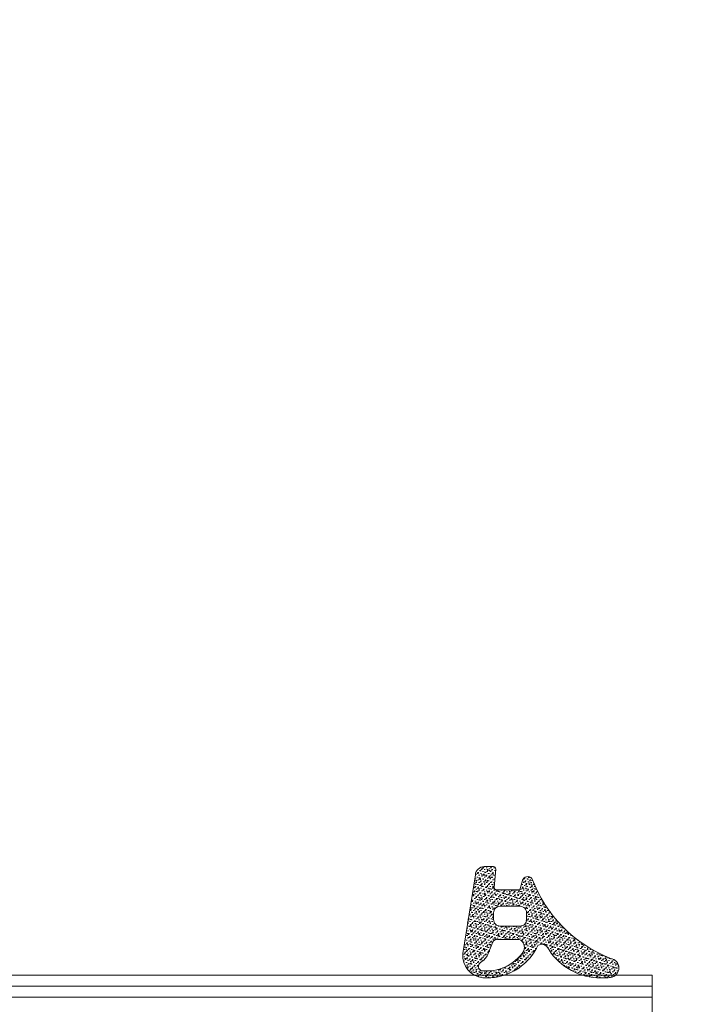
# Model space of a CAD drawing. Extents: x 1911006 to 2186114, y 709265 to 747216.
# Tile 164 of 256: x 1923323 to 1923383, y 735201 to 735290. Entities that reach past the tile are written whole.
import ezdxf

# ---------------------------------------------------------------- set-up
doc = ezdxf.new("R2010")
doc.units = 0
doc.header["$LTSCALE"] = 500
doc.header["$MEASUREMENT"] = 0
doc.linetypes.add('ACAD_ISO02W100', pattern=[15, 12, -3])
doc.layers.get('0').update_dxf_attribs({"linetype": 'CONTINUOUS'})
for name, color, linetype, lineweight in [('!_A_03_ČIARKOVANÁ', 41, 'ACAD_ISO02W100', 13), ('_MB_kreskowanie_szklo_0.09', 157, 'CONTINUOUS', 9), ('_MB_kreskowanie_uszczelki_0.09', 252, 'CONTINUOUS', 9), ('_MB_kreskowanie_uszczelki_0.09 @ 1', 252, 'CONTINUOUS', 9), ('_MB_kreskowanie_uszczelki_0.09 @ 1.5', 252, 'CONTINUOUS', 9), ('_MB_kreskowanie_uszczelki_0.09 @ 10', 252, 'CONTINUOUS', 9), ('_MB_kreskowanie_uszczelki_0.09 @ 100', 252, 'CONTINUOUS', 9), ('_MB_kreskowanie_uszczelki_0.09 @ 2', 252, 'CONTINUOUS', 9), ('_MB_kreskowanie_uszczelki_0.09 @ 2.5', 252, 'CONTINUOUS', 9), ('_MB_kreskowanie_uszczelki_0.09 @ 20', 252, 'CONTINUOUS', 9), ('_MB_kreskowanie_uszczelki_0.09 @ 25', 252, 'CONTINUOUS', 9), ('_MB_kreskowanie_uszczelki_0.09 @ 4', 252, 'CONTINUOUS', 9), ('_MB_kreskowanie_uszczelki_0.09 @ 5', 252, 'CONTINUOUS', 9), ('_MB_kreskowanie_uszczelki_0.09 @ 50', 252, 'CONTINUOUS', 9), ('_MB_kreskowanie_uszczelki_0.09 @ 8', 252, 'CONTINUOUS', 9), ('_MB_szklo_0.15', 142, 'CONTINUOUS', 15), ('_MB_uszczelki_0.15', 140, 'CONTINUOUS', 15)]:
    doc.layers.add(name, color=color, linetype=linetype, lineweight=lineweight)

# ---------------------------------------------------------------- blocks, each defined once
blk = doc.blocks.new('*U650')
at = {"layer": '_MB_kreskowanie_uszczelki_0.09 @ 1'}
h = blk.add_hatch(dxfattribs=at)
h.set_pattern_fill('DOTS', color=256, scale=0.15, angle=315, style=0)
h.set_pattern_definition([(315, (0, 0), (0.2525697, 0.08419), [0, -0.238125])])
h.paths.add_polyline_path([(3.648, 1.351, 0.395486), (2.85, 2.1), (2, 2.1, 0.440011), (1.801, 1.883), (1.946, 0.217, -0.440011), (1.747, 0), (-0.4, 0), (-0.622, 0.829, 0.603504), (-1.485, 1.025, -0.212642), (-8.609, -6.226, 0.868673), (-8.622, -7.963, 0.028616), (-8.151, -8), (-7.387, -8, 0.250807), (-2.846, -5.163, -0.380275), (-2.018, -5.055, 0.271533), (2.257, -8), (2.969, -8, 0.407657), (4.786, -5.792)])
h.paths.add_polyline_path([(1.4, -3.3), (-0.4, -3.3, -0.414214), (-1, -2.7), (-1, -2.1, -0.414214), (-0.4, -1.5), (1.4, -1.5, -0.414214), (2, -2.1), (2, -2.7, -0.414214)], flags=16)
h.paths.add_polyline_path([(2.152, -4.968), (2.49, -5.791, 0.161261), (3.076, -6.525, -0.66952), (3.109, -7.347, -0.282507), (-0.75, -5.551, -0.391889), (-0.329, -4.5), (1.653, -4.5, -0.395486)], flags=16)
at = {"layer": '_MB_kreskowanie_uszczelki_0.09 @ 1.5'}
h = blk.add_hatch(dxfattribs=at)
h.set_pattern_fill('DOTS', color=256, scale=0.15, angle=315, style=0)
h.set_pattern_definition([(315, (0, 0), (0.378855, 0.126285), [0, -0.357187])])
h.paths.add_polyline_path([(3.648, 1.351, 0.395486), (2.85, 2.1), (2, 2.1, 0.440011), (1.801, 1.883), (1.946, 0.217, -0.440011), (1.747, 0), (-0.4, 0), (-0.622, 0.829, 0.603504), (-1.485, 1.025, -0.212642), (-8.609, -6.226, 0.868673), (-8.622, -7.963, 0.028616), (-8.151, -8), (-7.387, -8, 0.250807), (-2.846, -5.163, -0.380275), (-2.018, -5.055, 0.271533), (2.257, -8), (2.969, -8, 0.407657), (4.786, -5.792)])
h.paths.add_polyline_path([(1.4, -3.3), (-0.4, -3.3, -0.414214), (-1, -2.7), (-1, -2.1, -0.414214), (-0.4, -1.5), (1.4, -1.5, -0.414214), (2, -2.1), (2, -2.7, -0.414214)], flags=16)
h.paths.add_polyline_path([(2.152, -4.968), (2.49, -5.791, 0.161261), (3.076, -6.525, -0.66952), (3.109, -7.347, -0.282507), (-0.75, -5.551, -0.391889), (-0.329, -4.5), (1.653, -4.5, -0.395486)], flags=16)
at = {"layer": '_MB_kreskowanie_uszczelki_0.09 @ 10'}
h = blk.add_hatch(dxfattribs=at)
h.set_pattern_fill('DOTS', color=256, scale=0.15, angle=315, style=0)
h.set_pattern_definition([(315, (0, 0), (2.5257, 0.8419), [0, -2.38125])])
h.paths.add_polyline_path([(3.648, 1.351, 0.395486), (2.85, 2.1), (2, 2.1, 0.440011), (1.801, 1.883), (1.946, 0.217, -0.440011), (1.747, 0), (-0.4, 0), (-0.622, 0.829, 0.603504), (-1.485, 1.025, -0.212642), (-8.609, -6.226, 0.868673), (-8.622, -7.963, 0.028616), (-8.151, -8), (-7.387, -8, 0.250807), (-2.846, -5.163, -0.380275), (-2.018, -5.055, 0.271533), (2.257, -8), (2.969, -8, 0.407657), (4.786, -5.792)])
h.paths.add_polyline_path([(1.4, -3.3), (-0.4, -3.3, -0.414214), (-1, -2.7), (-1, -2.1, -0.414214), (-0.4, -1.5), (1.4, -1.5, -0.414214), (2, -2.1), (2, -2.7, -0.414214)], flags=16)
h.paths.add_polyline_path([(2.152, -4.968), (2.49, -5.791, 0.161261), (3.076, -6.525, -0.66952), (3.109, -7.347, -0.282507), (-0.75, -5.551, -0.391889), (-0.329, -4.5), (1.653, -4.5, -0.395486)], flags=16)
at = {"layer": '_MB_kreskowanie_uszczelki_0.09 @ 100'}
h = blk.add_hatch(dxfattribs=at)
h.set_pattern_fill('DOTS', color=256, scale=0.15, angle=315, style=0)
h.set_pattern_definition([(315, (0, 0), (25.257, 8.42), [0, -23.812])])
h.paths.add_polyline_path([(3.648, 1.351, 0.395486), (2.85, 2.1), (2, 2.1, 0.440011), (1.801, 1.883), (1.946, 0.217, -0.440011), (1.747, 0), (-0.4, 0), (-0.622, 0.829, 0.603504), (-1.485, 1.025, -0.212642), (-8.609, -6.226, 0.868673), (-8.622, -7.963, 0.028616), (-8.151, -8), (-7.387, -8, 0.250807), (-2.846, -5.163, -0.380275), (-2.018, -5.055, 0.271533), (2.257, -8), (2.969, -8, 0.407657), (4.786, -5.792)])
h.paths.add_polyline_path([(1.4, -3.3), (-0.4, -3.3, -0.414214), (-1, -2.7), (-1, -2.1, -0.414214), (-0.4, -1.5), (1.4, -1.5, -0.414214), (2, -2.1), (2, -2.7, -0.414214)], flags=16)
h.paths.add_polyline_path([(2.152, -4.968), (2.49, -5.791, 0.161261), (3.076, -6.525, -0.66952), (3.109, -7.347, -0.282507), (-0.75, -5.551, -0.391889), (-0.329, -4.5), (1.653, -4.5, -0.395486)], flags=16)
at = {"layer": '_MB_kreskowanie_uszczelki_0.09 @ 2'}
h = blk.add_hatch(dxfattribs=at)
h.set_pattern_fill('DOTS', color=256, scale=0.15, angle=315, style=0)
h.set_pattern_definition([(315, (0, 0), (0.50514, 0.16838), [0, -0.47625])])
h.paths.add_polyline_path([(3.648, 1.351, 0.395486), (2.85, 2.1), (2, 2.1, 0.440011), (1.801, 1.883), (1.946, 0.217, -0.440011), (1.747, 0), (-0.4, 0), (-0.622, 0.829, 0.603504), (-1.485, 1.025, -0.212642), (-8.609, -6.226, 0.868673), (-8.622, -7.963, 0.028616), (-8.151, -8), (-7.387, -8, 0.250807), (-2.846, -5.163, -0.380275), (-2.018, -5.055, 0.271533), (2.257, -8), (2.969, -8, 0.407657), (4.786, -5.792)])
h.paths.add_polyline_path([(1.4, -3.3), (-0.4, -3.3, -0.414214), (-1, -2.7), (-1, -2.1, -0.414214), (-0.4, -1.5), (1.4, -1.5, -0.414214), (2, -2.1), (2, -2.7, -0.414214)], flags=16)
h.paths.add_polyline_path([(2.152, -4.968), (2.49, -5.791, 0.161261), (3.076, -6.525, -0.66952), (3.109, -7.347, -0.282507), (-0.75, -5.551, -0.391889), (-0.329, -4.5), (1.653, -4.5, -0.395486)], flags=16)
at = {"layer": '_MB_kreskowanie_uszczelki_0.09 @ 2.5'}
h = blk.add_hatch(dxfattribs=at)
h.set_pattern_fill('DOTS', color=256, scale=0.15, angle=315, style=0)
h.set_pattern_definition([(315, (0, 0), (0.631424, 0.210475), [0, -0.595312])])
h.paths.add_polyline_path([(3.648, 1.351, 0.395486), (2.85, 2.1), (2, 2.1, 0.440011), (1.801, 1.883), (1.946, 0.217, -0.440011), (1.747, 0), (-0.4, 0), (-0.622, 0.829, 0.603504), (-1.485, 1.025, -0.212642), (-8.609, -6.226, 0.868673), (-8.622, -7.963, 0.028616), (-8.151, -8), (-7.387, -8, 0.250807), (-2.846, -5.163, -0.380275), (-2.018, -5.055, 0.271533), (2.257, -8), (2.969, -8, 0.407657), (4.786, -5.792)])
h.paths.add_polyline_path([(1.4, -3.3), (-0.4, -3.3, -0.414214), (-1, -2.7), (-1, -2.1, -0.414214), (-0.4, -1.5), (1.4, -1.5, -0.414214), (2, -2.1), (2, -2.7, -0.414214)], flags=16)
h.paths.add_polyline_path([(2.152, -4.968), (2.49, -5.791, 0.161261), (3.076, -6.525, -0.66952), (3.109, -7.347, -0.282507), (-0.75, -5.551, -0.391889), (-0.329, -4.5), (1.653, -4.5, -0.395486)], flags=16)
at = {"layer": '_MB_kreskowanie_uszczelki_0.09 @ 20'}
h = blk.add_hatch(dxfattribs=at)
h.set_pattern_fill('DOTS', color=256, scale=0.15, angle=315, style=0)
h.set_pattern_definition([(315, (0, 0), (5.0514, 1.6838), [0, -4.7625])])
h.paths.add_polyline_path([(3.648, 1.351, 0.395486), (2.85, 2.1), (2, 2.1, 0.440011), (1.801, 1.883), (1.946, 0.217, -0.440011), (1.747, 0), (-0.4, 0), (-0.622, 0.829, 0.603504), (-1.485, 1.025, -0.212642), (-8.609, -6.226, 0.868673), (-8.622, -7.963, 0.028616), (-8.151, -8), (-7.387, -8, 0.250807), (-2.846, -5.163, -0.380275), (-2.018, -5.055, 0.271533), (2.257, -8), (2.969, -8, 0.407657), (4.786, -5.792)])
h.paths.add_polyline_path([(1.4, -3.3), (-0.4, -3.3, -0.414214), (-1, -2.7), (-1, -2.1, -0.414214), (-0.4, -1.5), (1.4, -1.5, -0.414214), (2, -2.1), (2, -2.7, -0.414214)], flags=16)
h.paths.add_polyline_path([(2.152, -4.968), (2.49, -5.791, 0.161261), (3.076, -6.525, -0.66952), (3.109, -7.347, -0.282507), (-0.75, -5.551, -0.391889), (-0.329, -4.5), (1.653, -4.5, -0.395486)], flags=16)
at = {"layer": '_MB_kreskowanie_uszczelki_0.09 @ 25'}
h = blk.add_hatch(dxfattribs=at)
h.set_pattern_fill('DOTS', color=256, scale=0.15, angle=315, style=0)
h.set_pattern_definition([(315, (0, 0), (6.3142, 2.1047), [0, -5.9531])])
h.paths.add_polyline_path([(3.648, 1.351, 0.395486), (2.85, 2.1), (2, 2.1, 0.440011), (1.801, 1.883), (1.946, 0.217, -0.440011), (1.747, 0), (-0.4, 0), (-0.622, 0.829, 0.603504), (-1.485, 1.025, -0.212642), (-8.609, -6.226, 0.868673), (-8.622, -7.963, 0.028616), (-8.151, -8), (-7.387, -8, 0.250807), (-2.846, -5.163, -0.380275), (-2.018, -5.055, 0.271533), (2.257, -8), (2.969, -8, 0.407657), (4.786, -5.792)])
h.paths.add_polyline_path([(1.4, -3.3), (-0.4, -3.3, -0.414214), (-1, -2.7), (-1, -2.1, -0.414214), (-0.4, -1.5), (1.4, -1.5, -0.414214), (2, -2.1), (2, -2.7, -0.414214)], flags=16)
h.paths.add_polyline_path([(2.152, -4.968), (2.49, -5.791, 0.161261), (3.076, -6.525, -0.66952), (3.109, -7.347, -0.282507), (-0.75, -5.551, -0.391889), (-0.329, -4.5), (1.653, -4.5, -0.395486)], flags=16)
at = {"layer": '_MB_kreskowanie_uszczelki_0.09 @ 4'}
h = blk.add_hatch(dxfattribs=at)
h.set_pattern_fill('DOTS', color=256, scale=0.15, angle=315, style=0)
h.set_pattern_definition([(315, (0, 0), (1.01028, 0.33676), [0, -0.9525])])
h.paths.add_polyline_path([(3.648, 1.351, 0.395486), (2.85, 2.1), (2, 2.1, 0.440011), (1.801, 1.883), (1.946, 0.217, -0.440011), (1.747, 0), (-0.4, 0), (-0.622, 0.829, 0.603504), (-1.485, 1.025, -0.212642), (-8.609, -6.226, 0.868673), (-8.622, -7.963, 0.028616), (-8.151, -8), (-7.387, -8, 0.250807), (-2.846, -5.163, -0.380275), (-2.018, -5.055, 0.271533), (2.257, -8), (2.969, -8, 0.407657), (4.786, -5.792)])
h.paths.add_polyline_path([(1.4, -3.3), (-0.4, -3.3, -0.414214), (-1, -2.7), (-1, -2.1, -0.414214), (-0.4, -1.5), (1.4, -1.5, -0.414214), (2, -2.1), (2, -2.7, -0.414214)], flags=16)
h.paths.add_polyline_path([(2.152, -4.968), (2.49, -5.791, 0.161261), (3.076, -6.525, -0.66952), (3.109, -7.347, -0.282507), (-0.75, -5.551, -0.391889), (-0.329, -4.5), (1.653, -4.5, -0.395486)], flags=16)
at = {"layer": '_MB_kreskowanie_uszczelki_0.09 @ 5'}
h = blk.add_hatch(dxfattribs=at)
h.set_pattern_fill('DOTS', color=256, scale=0.15, angle=315, style=0)
h.set_pattern_definition([(315, (0, 0), (1.26285, 0.42095), [0, -1.19063])])
h.paths.add_polyline_path([(3.648, 1.351, 0.395486), (2.85, 2.1), (2, 2.1, 0.440011), (1.801, 1.883), (1.946, 0.217, -0.440011), (1.747, 0), (-0.4, 0), (-0.622, 0.829, 0.603504), (-1.485, 1.025, -0.212642), (-8.609, -6.226, 0.868673), (-8.622, -7.963, 0.028616), (-8.151, -8), (-7.387, -8, 0.250807), (-2.846, -5.163, -0.380275), (-2.018, -5.055, 0.271533), (2.257, -8), (2.969, -8, 0.407657), (4.786, -5.792)])
h.paths.add_polyline_path([(1.4, -3.3), (-0.4, -3.3, -0.414214), (-1, -2.7), (-1, -2.1, -0.414214), (-0.4, -1.5), (1.4, -1.5, -0.414214), (2, -2.1), (2, -2.7, -0.414214)], flags=16)
h.paths.add_polyline_path([(2.152, -4.968), (2.49, -5.791, 0.161261), (3.076, -6.525, -0.66952), (3.109, -7.347, -0.282507), (-0.75, -5.551, -0.391889), (-0.329, -4.5), (1.653, -4.5, -0.395486)], flags=16)
at = {"layer": '_MB_kreskowanie_uszczelki_0.09 @ 50'}
h = blk.add_hatch(dxfattribs=at)
h.set_pattern_fill('DOTS', color=256, scale=0.15, angle=315, style=0)
h.set_pattern_definition([(315, (0, 0), (12.628, 4.21), [0, -11.906])])
h.paths.add_polyline_path([(3.648, 1.351, 0.395486), (2.85, 2.1), (2, 2.1, 0.440011), (1.801, 1.883), (1.946, 0.217, -0.440011), (1.747, 0), (-0.4, 0), (-0.622, 0.829, 0.603504), (-1.485, 1.025, -0.212642), (-8.609, -6.226, 0.868673), (-8.622, -7.963, 0.028616), (-8.151, -8), (-7.387, -8, 0.250807), (-2.846, -5.163, -0.380275), (-2.018, -5.055, 0.271533), (2.257, -8), (2.969, -8, 0.407657), (4.786, -5.792)])
h.paths.add_polyline_path([(1.4, -3.3), (-0.4, -3.3, -0.414214), (-1, -2.7), (-1, -2.1, -0.414214), (-0.4, -1.5), (1.4, -1.5, -0.414214), (2, -2.1), (2, -2.7, -0.414214)], flags=16)
h.paths.add_polyline_path([(2.152, -4.968), (2.49, -5.791, 0.161261), (3.076, -6.525, -0.66952), (3.109, -7.347, -0.282507), (-0.75, -5.551, -0.391889), (-0.329, -4.5), (1.653, -4.5, -0.395486)], flags=16)
at = {"layer": '_MB_kreskowanie_uszczelki_0.09 @ 8'}
h = blk.add_hatch(dxfattribs=at)
h.set_pattern_fill('DOTS', color=256, scale=0.15, angle=315, style=0)
h.set_pattern_definition([(315, (0, 0), (2.02056, 0.67352), [0, -1.905])])
h.paths.add_polyline_path([(3.648, 1.351, 0.395486), (2.85, 2.1), (2, 2.1, 0.440011), (1.801, 1.883), (1.946, 0.217, -0.440011), (1.747, 0), (-0.4, 0), (-0.622, 0.829, 0.603504), (-1.485, 1.025, -0.212642), (-8.609, -6.226, 0.868673), (-8.622, -7.963, 0.028616), (-8.151, -8), (-7.387, -8, 0.250807), (-2.846, -5.163, -0.380275), (-2.018, -5.055, 0.271533), (2.257, -8), (2.969, -8, 0.407657), (4.786, -5.792)])
h.paths.add_polyline_path([(1.4, -3.3), (-0.4, -3.3, -0.414214), (-1, -2.7), (-1, -2.1, -0.414214), (-0.4, -1.5), (1.4, -1.5, -0.414214), (2, -2.1), (2, -2.7, -0.414214)], flags=16)
h.paths.add_polyline_path([(2.152, -4.968), (2.49, -5.791, 0.161261), (3.076, -6.525, -0.66952), (3.109, -7.347, -0.282507), (-0.75, -5.551, -0.391889), (-0.329, -4.5), (1.653, -4.5, -0.395486)], flags=16)
blk = doc.blocks.new('-120542_8mm')
at = {"layer": '_MB_uszczelki_0.15'}
blk.add_lwpolyline([(1.747, 0), (-0.4, 0), (-0.622, 0.829, 0.603504), (-1.485, 1.025, -0.212642), (-8.609, -6.226, 0.868673), (-8.622, -7.963, 0.028616), (-8.151, -8), (-7.387, -8, 0.250807), (-2.846, -5.163), (-2.846, -5.163), (-2.846, -5.163, -0.380275), (-2.018, -5.055, 0.271533), (2.257, -8), (2.969, -8, 0.407657), (4.786, -5.792), (3.648, 1.351, 0.395486), (2.85, 2.1), (2, 2.1, 0.440011), (1.801, 1.883), (1.946, 0.217, -0.440011), (1.747, 0)], format="xyb", dxfattribs=at)
for points in [[(-1, -2.1, -0.414214), (-0.4, -1.5), (1.4, -1.5, -0.414214), (2, -2.1), (2, -2.7, -0.414214), (1.4, -3.3), (-0.4, -3.3, -0.414214), (-1, -2.7)], [(-0.75, -5.551, -0.391889), (-0.329, -4.5), (1.653, -4.5, -0.395486), (2.152, -4.968), (2.49, -5.791, 0.161261), (3.076, -6.525, -0.66952), (3.109, -7.347, -0.282507)]]:
    blk.add_lwpolyline(points, format="xyb", close=True, dxfattribs=at)
at = {"layer": '_MB_kreskowanie_uszczelki_0.09', "color": 7}
blk.add_blockref('*U650', (0, 0), dxfattribs=at)

msp = doc.modelspace()

# ---------------------------------------------------------------- linework, layer by layer
at = {"layer": '!_A_03_ČIARKOVANÁ', "color": 7, "ltscale": 0.5}
msp.add_arc((1922522.204, 735230.227), 911.75, 0, 90, dxfattribs=at)
at = {"layer": '_MB_kreskowanie_szklo_0.09', "color": 7}
for points in [[(1923380.454, 735202.487), (1923320.454, 735202.487)], [(1923380.454, 735201.487), (1923320.454, 735201.487)]]:
    msp.add_lwpolyline(points, dxfattribs=at)
at = {"layer": '_MB_szklo_0.15', "color": 7}
msp.add_lwpolyline([(1923320.454, 735199.487), (1923380.454, 735199.487), (1923380.454, 735203.487), (1923320.454, 735203.487)], dxfattribs=at)

# ---------------------------------------------------------------- block references
at = {"color": 7, "xscale": -1}
msp.add_blockref('-120542_8mm', (1923368.054, 735211.227), dxfattribs=at)

doc.saveas('drawing.dxf')
